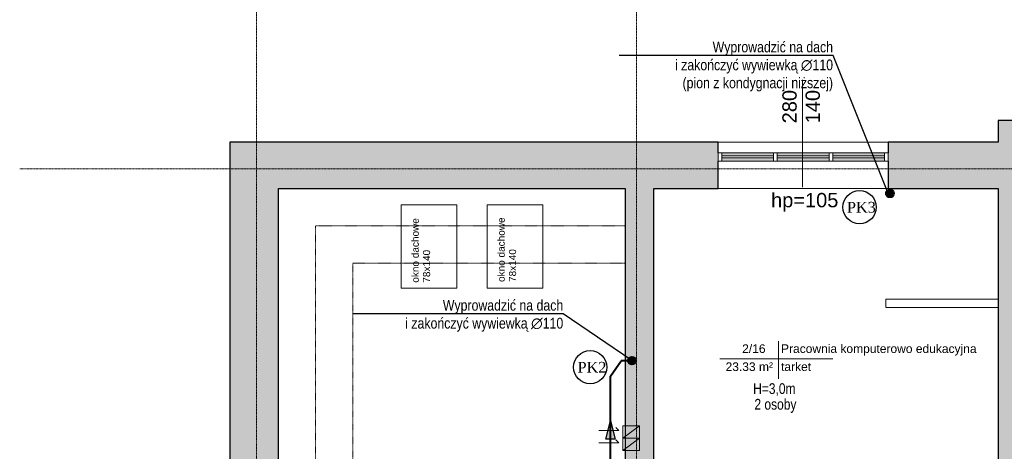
# Model space of a CAD drawing. Header units: inches. Extents: x -112469 to 885939, y -131046 to 286269.
# Tile 124 of 138: x 181668 to 195415, y -42795 to -36772. Entities that reach past the tile are written whole.
import ezdxf
from ezdxf import colors
from ezdxf.entities.mleader import LeaderData, LeaderLine
from ezdxf.math import Vec2, Vec3

# ---------------------------------------------------------------- set-up
doc = ezdxf.new("R2010")
doc.units = ezdxf.units.IN
doc.header["$MEASUREMENT"] = 0
for name, pattern in [('Aligning Line 1_8_', [0.6349999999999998, 0.3174999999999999, -0.3174999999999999]), ('Linia siatki', [0.9925, 0.47, -0.2175, 0.08750000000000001, -0.2175]), ('Ukryty', [0.714375, 0.47625, -0.238125])]:
    doc.linetypes.add(name, pattern=pattern)
for name, color, linetype, lineweight in [('_IS_kan san', 34, 'Continuous', 40), ('_IS_kan san_opis', 34, 'Continuous', 25), ('A-AREA-IDEN', 251, 'Continuous', 9), ('A-DETL', 251, 'Continuous', 9), ('A-DETL-HDLN', 251, 'Ukryty', 9), ('A-DETL-THIN', 251, 'Continuous', 9), ('A-GLAZ', 251, 'Continuous', 9), ('A-WALL', 251, 'Continuous', 9), ('A-WALL-PATT', 254, 'Continuous', 25), ('G-ANNO-TEXT', 251, 'Continuous', 9), ('I-WALL', 251, 'Continuous', 9), ('S-GRID', 251, 'Continuous', 9)]:
    doc.layers.add(name, color=color, linetype=linetype, lineweight=lineweight)
doc.styles.add('Arial_1', font='arial.ttf', dxfattribs={"height": 11.99999999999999})
doc.styles.add('Arial_3', font='arial.ttf', dxfattribs={"height": 15})
doc.styles.add('Arial_4', font='arial.ttf', dxfattribs={"width": 0.8, "height": 18})
doc.styles.add('Arial_5', font='arial.ttf', dxfattribs={"height": 20})
doc.styles.add('krzysiek', font='times.ttf')
doc.styles.get("Standard").update_dxf_attribs({"font": 'arial.ttf'})

# ---------------------------------------------------------------- blocks, each defined once
blk = doc.blocks.new('Etyk_pom_1_mala - Etyk_pom_1_mala-219433-6_Poziom posadzka II pietra')
at = {"layer": 'A-AREA-IDEN'}
for p, q in [((-0.09579705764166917, 0.1444282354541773), (-0.09579705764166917, -0.3780973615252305)), ((-0.9154436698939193, -0.1014635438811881), (0.6660556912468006, -0.1014635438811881))]:
    blk.add_line(p, q, dxfattribs=at)
blk = doc.blocks.new('Aluminum_2 szybowe - 160x140 wymiana-V1-6_Poziom posadzka II pietra')
at = {"layer": 'A-GLAZ'}
h = blk.add_hatch(color=256, dxfattribs=at)
h.paths.add_polyline_path([(-59.69999999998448, 8.725752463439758), (-59.69999999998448, 13.17075246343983), (-132.079999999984, 13.17075246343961), (-132.079999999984, 8.725752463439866)])
h.paths.add_polyline_path([(-59.69999999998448, 15.7107524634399), (-59.69999999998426, 20.15575246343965), (-132.079999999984, 20.15575246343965), (-132.079999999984, 15.71075246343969)])
h = blk.add_hatch(color=256, dxfattribs=at)
h.paths.add_polyline_path([(17.76000000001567, 8.725752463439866), (17.76000000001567, 13.17075246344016), (-54.61999999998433, 13.17075246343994), (-54.61999999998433, 8.725752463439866)])
h.paths.add_polyline_path([(17.76000000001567, 15.71075246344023), (17.76000000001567, 20.15575246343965), (-54.61999999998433, 20.15575246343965), (-54.61999999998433, 15.71075246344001)])
at = {"layer": 'A-GLAZ', "lineweight": 18}
for p, q in [((-132.0800000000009, 20.15575246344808), (-137.1600000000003, 20.15575246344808)), ((-137.1600000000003, 20.15575246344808), (-137.1600000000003, 8.725752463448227)), ((-132.0800000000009, 8.725752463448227), (-132.0800000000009, 20.15575246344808)), ((-59.70000000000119, 15.71075246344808), (-132.0800000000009, 15.71075246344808)), ((-132.0800000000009, 15.71075246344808), (-132.0800000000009, 13.17075246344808)), ((-54.62000000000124, 20.15575246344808), (-59.70000000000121, 20.15575246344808)), ((-59.70000000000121, 20.15575246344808), (-59.70000000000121, 8.725752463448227)), ((-59.70000000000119, 13.17075246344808), (-59.70000000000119, 15.71075246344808)), ((-54.62000000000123, 8.725752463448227), (-54.62000000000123, 20.15575246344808)), ((17.75999999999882, 15.71075246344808), (-54.62000000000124, 15.71075246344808)), ((-54.62000000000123, 15.71075246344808), (-54.62000000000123, 13.17075246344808)), ((22.83999999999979, 20.15575246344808), (17.7599999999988, 20.15575246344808)), ((17.7599999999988, 20.15575246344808), (17.7599999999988, 8.725752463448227)), ((17.75999999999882, 13.17075246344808), (17.75999999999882, 15.71075246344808)), ((22.83999999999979, 8.725752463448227), (22.83999999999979, 20.15575246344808)), ((-137.1600000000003, 8.725752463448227), (-132.0800000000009, 8.725752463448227)), ((-132.0800000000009, 13.17075246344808), (-59.70000000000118, 13.17075246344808)), ((-59.70000000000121, 8.725752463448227), (-54.62000000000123, 8.725752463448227)), ((-54.62000000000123, 13.17075246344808), (17.75999999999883, 13.17075246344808)), ((17.7599999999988, 8.725752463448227), (22.83999999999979, 8.725752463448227))]:
    blk.add_line(p, q, dxfattribs=at)
at = {"layer": 'A-GLAZ'}
for p, q in [((-132.0800000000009, 20.15575246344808), (-59.70000000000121, 20.15575246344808)), ((-54.62000000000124, 20.15575246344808), (17.7599999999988, 20.15575246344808)), ((-59.70000000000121, 8.725752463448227), (-132.0800000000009, 8.725752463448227)), ((17.7599999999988, 8.725752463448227), (-54.62000000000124, 8.725752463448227))]:
    blk.add_line(p, q, dxfattribs=at)
blk = doc.blocks.new('2 PIĘTRO')
at = {"layer": 'A-WALL-PATT', "lineweight": 9}
h = blk.add_hatch(color=251, dxfattribs=at)
h.paths.add_polyline_path([(192263.5441419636, -20075.70651981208), (192723.5441419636, -20075.70651981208), (192723.5441419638, -11615.706519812), (192263.5441419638, -11615.706519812), (192263.5441419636, -19425.70651981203)])
h.paths.add_polyline_path([(192263.5441419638, -10165.706519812), (192723.5441419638, -10165.706519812), (192723.5441419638, -4045.706519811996), (192263.5441419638, -4045.706519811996), (192263.5441419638, -10160.71836667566)])
for points in [[(181533.5441419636, -20075.706519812), (182213.5441419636, -20075.706519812), (182213.5441419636, -4345.706519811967), (181533.5441419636, -4345.706519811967), (181533.5441419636, -12547.09402278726)], [(187053.5441419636, -4995.706519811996), (187053.5441419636, -4345.706519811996), (182213.5441419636, -4345.706519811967), (182213.5441419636, -4995.706519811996), (184767.2242571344, -4995.706519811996)]]:
    blk.add_hatch(color=251, dxfattribs=at).paths.add_polyline_path(points)
h = blk.add_hatch(color=251, dxfattribs=at)
h.paths.add_polyline_path([(191418.7112613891, -4995.706519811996), (192263.5441419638, -4995.706519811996), (192263.5441419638, -4345.706519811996), (190728.1441419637, -4345.706519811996), (190728.1441419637, -4995.706519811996)])
h.paths.add_polyline_path([(188182.1219197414, -4995.706519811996), (188353.5441419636, -4995.706519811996), (188353.5441419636, -4345.706519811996), (187053.5441419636, -4345.706519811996), (187053.5441419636, -4995.706519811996), (187453.5441419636, -4995.706519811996)])
h = blk.add_hatch(color=251, dxfattribs=at)
h.paths.add_polyline_path([(187453.5441419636, -19425.706519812), (187453.5441419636, -11300.70651981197), (187053.5441419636, -11300.70651981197), (187053.5441419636, -19425.706519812), (187123.5441419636, -19425.706519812)])
h.paths.add_polyline_path([(187453.5441419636, -10400.70651981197), (187453.5441419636, -4995.706519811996), (187053.5441419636, -4995.706519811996), (187053.5441419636, -10400.70651981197), (187418.5441419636, -10400.70651981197)])
at = {"layer": 'A-DETL', "color": 251, "linetype": 'Aligning Line 1_8_'}
for p, q in [((182213.5441419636, -4995.70651981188), (182653.5441419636, -4995.70651981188)), ((182733.5441419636, -5515.70651981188), (187053.5441419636, -5515.706519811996)), ((182733.5441419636, -5515.70651981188), (182733.5441419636, -18905.70651981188)), ((183253.5441419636, -6035.706519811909), (183253.5441419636, -18385.70651981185)), ((183253.5441419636, -6035.706519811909), (187053.5441419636, -6035.706519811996))]:
    blk.add_line(p, q, dxfattribs=at)
at = {"layer": 'A-DETL', "color": 251, "lineweight": 18}
for p, q in [((186688.4742224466, -8371.740746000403), (186968.4742224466, -8371.740746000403)), ((186968.4742224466, -8371.740746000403), (186926.0478155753, -8329.314339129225)), ((187253.5441419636, -8307.795503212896), (187023.5441419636, -8479.884486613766)), ((187023.5441419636, -8307.795503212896), (187023.5441419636, -8479.884486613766)), ((187253.5441419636, -8307.795503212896), (187023.5441419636, -8307.795503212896)), ((187253.5441419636, -8479.884486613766), (187253.5441419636, -8307.795503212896)), ((186968.4742224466, -8543.829729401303), (186926.0478155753, -8501.403322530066)), ((187253.5441419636, -8479.884486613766), (187023.5441419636, -8651.973470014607)), ((187023.5441419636, -8479.884486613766), (187023.5441419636, -8651.973470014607)), ((187253.5441419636, -8479.884486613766), (187023.5441419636, -8479.884486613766)), ((187253.5441419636, -8479.884486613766), (187023.5441419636, -8479.884486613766)), ((187253.5441419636, -8651.973470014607), (187253.5441419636, -8479.884486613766)), ((186688.4742224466, -8543.829729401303), (186968.4742224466, -8543.829729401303)), ((187253.5441419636, -8651.973470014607), (187023.5441419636, -8651.973470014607))]:
    blk.add_line(p, q, dxfattribs=at)
at = {"layer": 'A-DETL-HDLN', "color": 251}
for p, q in [((190693.5441419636, -6535.706519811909), (190693.5441419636, -6655.706519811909)), ((192263.5441419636, -6535.706519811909), (190693.5441419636, -6535.706519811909)), ((190693.5441419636, -6655.706519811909), (192263.5441419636, -6655.706519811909))]:
    blk.add_line(p, q, dxfattribs=at)
at = {"layer": 'A-DETL-THIN', "color": 251}
for p, q in [((189528.8741659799, -4975.70651981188), (189528.8741659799, -3475.70651981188)), ((183926.507557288, -6383.119137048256), (183926.507557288, -5223.119137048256)), ((183926.507557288, -5223.119137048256), (184706.507557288, -5223.119137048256)), ((184706.507557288, -5223.119137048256), (184706.507557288, -6383.119137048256)), ((185126.507557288, -6383.119137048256), (185126.507557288, -5223.119137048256)), ((185126.507557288, -5223.119137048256), (185906.507557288, -5223.119137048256)), ((185906.507557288, -5223.119137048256), (185906.507557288, -6383.119137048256)), ((184706.507557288, -6383.119137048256), (183926.507557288, -6383.119137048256)), ((185906.507557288, -6383.119137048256), (185126.507557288, -6383.119137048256))]:
    blk.add_line(p, q, dxfattribs=at)
at = {"layer": 'A-WALL', "color": 251, "lineweight": 25}
for p, q in [((192263.5441419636, -4045.706519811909), (192263.5441419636, -4345.706519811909)), ((193098.5441419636, -4045.706519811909), (192263.5441419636, -4045.706519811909)), ((188353.5441419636, -4345.706519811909), (181533.5441419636, -4345.70651981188)), ((181533.5441419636, -4345.70651981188), (181533.5441419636, -20075.70651981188)), ((188353.5441419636, -4495.70651981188), (188353.5441419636, -4345.706519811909)), ((190728.1441419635, -4345.706519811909), (190728.1441419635, -4495.70651981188)), ((192263.5441419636, -4345.706519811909), (190728.1441419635, -4345.706519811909)), ((188353.5441419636, -4995.706519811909), (188353.5441419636, -4610.006519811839)), ((190728.1441419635, -4610.006519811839), (190728.1441419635, -4995.706519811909)), ((182213.5441419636, -4995.70651981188), (187053.5441419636, -4995.706519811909)), ((182213.5441419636, -19425.70651981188), (182213.5441419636, -4995.70651981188)), ((187453.5441419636, -4995.706519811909), (188353.5441419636, -4995.706519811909)), ((190728.1441419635, -4995.706519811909), (192263.5441419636, -4995.706519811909)), ((192263.5441419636, -4995.706519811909), (192263.5441419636, -9845.70651981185))]:
    blk.add_line(p, q, dxfattribs=at)
at = {"layer": 'A-WALL', "color": 251}
for p, q in [((188353.5441419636, -4345.706519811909), (190728.1441419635, -4345.706519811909)), ((190728.1441419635, -4995.706519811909), (188353.5441419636, -4995.706519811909))]:
    blk.add_line(p, q, dxfattribs=at)
at = {"layer": 'I-WALL', "color": 251, "lineweight": 25}
for p, q in [((187053.5441419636, -4995.706519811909), (187053.5441419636, -10354.35651981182)), ((187453.5441419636, -9845.70651981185), (187453.5441419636, -4995.706519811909))]:
    blk.add_line(p, q, dxfattribs=at)
at = {"layer": 'S-GRID', "color": 251, "linetype": 'Linia siatki'}
for p, q in [((181908.5441419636, -349.6288352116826), (181908.5441419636, -23392.42237187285)), ((187213.5441419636, -349.6288352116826), (187213.5441419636, -23392.42237187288)), ((178601.5583636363, -4720.706519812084), (213831.7736665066, -4720.7065198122))]:
    blk.add_line(p, q, dxfattribs=at)
at = {"layer": 'A-AREA-IDEN', "color": 251, "xscale": 999.9999999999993, "yscale": 999.9999999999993, "zscale": 999.9999999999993}
blk.add_blockref('Etyk_pom_1_mala - Etyk_pom_1_mala-219433-6_Poziom posadzka II pietra', (189290.5383388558, -7270.234121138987), dxfattribs=at)
at = {"layer": 'A-GLAZ', "color": 251, "xscale": 10, "yscale": 10, "zscale": 10}
for p in [(189725.1441419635, -4697.264044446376), (190499.7441419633, -4697.264044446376)]:
    blk.add_blockref('Aluminum_2 szybowe - 160x140 wymiana-V1-6_Poziom posadzka II pietra', p, dxfattribs=at)
at = {"layer": 'A-AREA-IDEN', "color": 251, "char_height": 119.9999999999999, "attachment_point": 1, "style": 'Arial_1'}
for s, insert, width in [('2/16', (188688.6282389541, -7168.520383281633), 424.8943749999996), ('Pracownia komputerowo edukacyjna', (189231.4120508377, -7168.520383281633), 3535.441874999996), ('23.33 m²', (188457.2677711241, -7420.230797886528), 857.8056249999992), ('tarket', (189231.4120508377, -7420.230797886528), 553.1643749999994)]:
    blk.add_mtext(s, dxfattribs=dict(at, insert=insert, width=width))
at = {"layer": 'G-ANNO-TEXT', "color": 251, "attachment_point": 1, "rotation": 90}
for s, insert, char_height, width, style in [('280', (189249.4542741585, -4084.409561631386), 200, 577.215, 'Arial_5'), ('140', (189573.5688574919, -4084.409561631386), 200, 577.215, 'Arial_5'), ('okno dachowe ', (184073.6083731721, -6308.140627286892), 100, 1130.379375, 'Arial_3'), ('okno dachowe ', (185273.6083731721, -6298.140627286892), 100, 1130.379375, 'Arial_3'), ('78x140', (184232.3583731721, -6308.140627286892), 100, 561.18125, 'Arial_3'), ('78x140', (185432.3583731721, -6298.140627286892), 100, 561.18125, 'Arial_3')]:
    blk.add_mtext(s, dxfattribs=dict(at, insert=insert, char_height=char_height, width=width, style=style))
at = {"layer": 'G-ANNO-TEXT', "color": 251, "attachment_point": 1}
for s, insert, char_height, width, style in [('hp=105', (189091.9249609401, -5055.652839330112), 200, 1162.446875, 'Arial_5'), ('H=3,0m', (188841.9448860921, -7710.85017158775), 150, 913.9237499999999, 'Arial_4'), ('2 osoby', (188859.2831022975, -7929.472373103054), 150, 873.839375, 'Arial_4')]:
    blk.add_mtext(s, dxfattribs=dict(at, insert=insert, char_height=char_height, width=width, style=style))
blk = doc.blocks.new('pion kan')
at = {"layer": '_IS_kan san'}
blk.add_hatch(color=256, dxfattribs=at).paths.add_polyline_path([(128011.8387141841, -50552.01166563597, -1), (128011.8387141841, -50442.01166563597, -1)])
blk.add_circle((128011.8387141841, -50497.01166563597), 55, dxfattribs=at)
blk = doc.blocks.new('strzałka')
at = {"layer": '_IS_kan san_opis'}
blk.add_hatch(color=256, dxfattribs=at).paths.add_polyline_path([(115146.0394902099, -19438.7186762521), (114891.0394902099, -19374.56243480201), (115146.0394902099, -19310.40619335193)])
blk.add_lwpolyline([(115146.0394902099, -19438.7186762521), (114891.0394902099, -19374.56243480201), (115146.0394902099, -19310.40619335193), (115146.0394902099, -19438.7186762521)], close=True, dxfattribs=at)

msp = doc.modelspace()

# ---------------------------------------------------------------- block references
msp.add_blockref('2 PIĘTRO', (3066.797476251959, -34133.79522662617))

# ---------------------------------------------------------------- next in the draw order: linework, layer by layer
at = {"layer": '_IS_kan san'}
for p, q in [((189916.7734312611, -41748.47803911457), (190066.5384668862, -41529.99277312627)), ((190216.3035025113, -41529.99277312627), (190066.5384668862, -41529.99277312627)), ((189916.7734312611, -43739.50174643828), (189916.7734312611, -41748.47803911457))]:
    msp.add_line(p, q, dxfattribs=at)
at = {"layer": '_IS_kan san_opis', "lineweight": -3, "ltscale": 15}
for centre in [(193394.628007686, -39387.79208429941), (189633.2910245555, -41620.61629347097)]:
    msp.add_circle(centre, 232.3287703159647, dxfattribs=at)

# ---------------------------------------------------------------- next in the draw order: block references
for p in [(65806.9513362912, 11301.32042688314), (62204.46478832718, 8967.018892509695)]:
    msp.add_blockref('pion kan', p)
at = {"rotation": 270}
msp.add_blockref('strzałka', (209291.3358660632, 72522.88535958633), dxfattribs=at)

# ---------------------------------------------------------------- next in the draw order: texts
at = {"layer": '_IS_kan san_opis', "ltscale": 15, "char_height": 150, "width": 380.431497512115, "attachment_point": 1, "style": 'krzysiek'}
for s, insert in [('PK3', (193218.6165230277, -39314.20068472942)), ('PK2', (189457.2795398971, -41547.02489390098))]:
    msp.add_mtext(s, dxfattribs=dict(at, insert=insert))

# ---------------------------------------------------------------- next in the draw order: leaders
at = {"layer": '_IS_kan san_opis', "ltscale": 15}
ml = msp.add_multileader_mtext('Standard', dxfattribs=at)
ml.set_content('{\\fArial Narrow|b0|i0|c238|p34;Wyprowadzić na dach\\Pi zakończyć wywiewką ∅110 \\P(pion z kondygnacji niższej)}', color=256)
ml.set_leader_properties()
ml.build(insert=Vec2(0, 0))
ml.multileader.update_dxf_attribs({"text_left_attachment_type": 6, "text_right_attachment_type": 6, "dogleg_length": 0.36, "arrow_head_size": 0.18})
ctx = ml.context
ctx.base_point, ctx.char_height, ctx.arrow_head_size, ctx.landing_gap_size, ctx.plane_origin, ctx.plane_x_axis, ctx.plane_y_axis = Vec3(190865.9929268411, -37271.95457978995), 150, 0.18, 0.09, Vec3(197104.0239600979, -37932.39724997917), Vec3(1, -4.440811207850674e-16), Vec3(4.440811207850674e-16, 1)
ctx.left_attachment, ctx.right_attachment, ctx.text_align_type = 6, 6, 2
notes = []
notes.append((ctx, [(0, (1, 1, 0), (193024.4456144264, -37271.95457978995), (-1, 4.440811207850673e-16), 0.3599999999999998, [(0, [(193777.8287672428, -39158.98737961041)], 0, [])])]))
ctx.mtext.insert, ctx.mtext.text_direction, ctx.mtext.rotation, ctx.mtext.alignment, ctx.mtext.line_spacing_style, ctx.mtext.flow_direction = Vec3(193023.9956144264, -37077.85498906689), Vec3(1, -4.440811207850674e-16), -4.440811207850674e-16, 3, 2, 5
ml = msp.add_multileader_mtext('Standard', dxfattribs=at)
ml.set_content('{\\fArial Narrow|b0|i0|c238|p34;Wyprowadzić na dach\\Pi zakończyć wywiewką ∅110}', color=256)
ml.set_leader_properties()
ml.build(insert=Vec2(0, 0))
ml.multileader.update_dxf_attribs({"text_left_attachment_type": 6, "text_right_attachment_type": 6, "dogleg_length": 0.36, "arrow_head_size": 0.18})
ctx = ml.context
ctx.base_point, ctx.char_height, ctx.arrow_head_size, ctx.landing_gap_size, ctx.plane_origin, ctx.plane_x_axis, ctx.plane_y_axis = Vec3(187099.0497118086, -40876.10220336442), 150, 0.18, 0.09, Vec3(188962.2568032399, -45361.35690785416), Vec3(1, -4.440811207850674e-16), Vec3(4.440811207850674e-16, 1)
ctx.left_attachment, ctx.right_attachment, ctx.text_align_type = 6, 6, 2
notes.append((ctx, [(0, (1, 1, 0), (189257.5023993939, -40876.10220336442), (-1, 4.440811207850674e-16), 0.3599999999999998, [(0, [(190216.3035025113, -41529.99277312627)], 0, [])])]))
ctx.mtext.insert, ctx.mtext.text_direction, ctx.mtext.rotation, ctx.mtext.alignment, ctx.mtext.line_spacing_style, ctx.mtext.flow_direction = Vec3(189257.0523993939, -40682.00261264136), Vec3(1, -4.440811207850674e-16), -4.440811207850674e-16, 3, 2, 5
for ctx, leaders in notes:
    for number, flags, end, landing, length, lines in leaders:
        leader = LeaderData()
        leader.index, (leader.has_last_leader_line, leader.has_dogleg_vector, leader.attachment_direction) = number, flags
        leader.last_leader_point, leader.dogleg_vector, leader.dogleg_length = Vec3(end), Vec3(landing), length
        for number, points, colour, breaks in lines:
            line = LeaderLine()
            line.index, line.vertices, line.color, line.breaks = number, Vec3.list(points), colors.encode_raw_color(colour), breaks
            leader.lines.append(line)
        ctx.leaders.append(leader)

doc.saveas('drawing.dxf')
